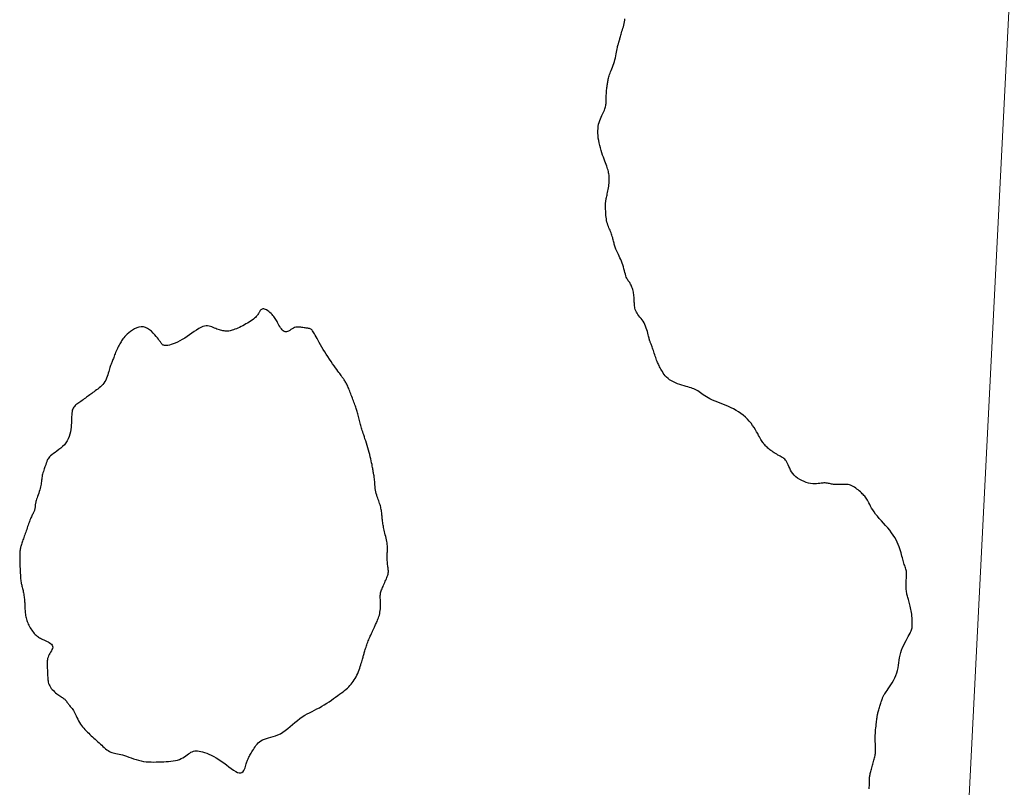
# Model space of a CAD drawing. Header units: millimetres. Extents: x 32690613 to 32693367, y 5343692 to 5344708.
# Tile 216 of 256: x 32692620 to 32692669, y 5343880 to 5343919. Entities that reach past the tile are written whole.
import ezdxf

# ---------------------------------------------------------------- set-up
doc = ezdxf.new("R2010")
doc.units = ezdxf.units.MM
doc.header["$LTSCALE"] = 20
doc.layers.get('0').update_dxf_attribs({"lineweight": 18})
doc.layers.get('Defpoints').update_dxf_attribs({"color": 11, "lineweight": 18})
doc.layers.add('02-DGM_HL_492.00', color=82, linetype='Continuous')
doc.layers.add('02-DGM_HL_492.50', color=92, linetype='Continuous')

# ---------------------------------------------------------------- blocks, each defined once
blk = doc.blocks.new('A$C78070446')
blk.add_line((4469989.147, 5343046.051), (4469922.857, 5342307.181))

msp = doc.modelspace()

# ---------------------------------------------------------------- linework, layer by layer
at = {"layer": '02-DGM_HL_492.00', "elevation": 492, "flags": 128}
msp.add_lwpolyline([(32692619.84, 5343892.482), (32692619.828, 5343892.434), (32692619.817, 5343892.388), (32692619.808, 5343892.341), (32692619.8, 5343892.293), (32692619.794, 5343892.243), (32692619.789, 5343892.191), (32692619.785, 5343892.135), (32692619.783, 5343892.075), (32692619.782, 5343892.01), (32692619.782, 5343891.94), (32692619.782, 5343891.866), (32692619.784, 5343891.79), (32692619.786, 5343891.71), (32692619.789, 5343891.629), (32692619.792, 5343891.547), (32692619.795, 5343891.464), (32692619.799, 5343891.38), (32692619.802, 5343891.298), (32692619.806, 5343891.217), (32692619.81, 5343891.137), (32692619.814, 5343891.061), (32692619.819, 5343890.988), (32692619.824, 5343890.918), (32692619.83, 5343890.853), (32692619.837, 5343890.793), (32692619.845, 5343890.738), (32692619.854, 5343890.686), (32692619.863, 5343890.636), (32692619.873, 5343890.587), (32692619.884, 5343890.539), (32692619.896, 5343890.49), (32692619.908, 5343890.439), (32692619.92, 5343890.386), (32692619.933, 5343890.331), (32692619.947, 5343890.274), (32692619.96, 5343890.216), (32692619.972, 5343890.155), (32692619.984, 5343890.094), (32692619.994, 5343890.033), (32692620.004, 5343889.971), (32692620.012, 5343889.908), (32692620.018, 5343889.846), (32692620.024, 5343889.784), (32692620.028, 5343889.721), (32692620.032, 5343889.659), (32692620.035, 5343889.596), (32692620.038, 5343889.534), (32692620.04, 5343889.472), (32692620.043, 5343889.409), (32692620.045, 5343889.347), (32692620.049, 5343889.284), (32692620.053, 5343889.222), (32692620.059, 5343889.16), (32692620.066, 5343889.097), (32692620.076, 5343889.035), (32692620.087, 5343888.973), (32692620.101, 5343888.911), (32692620.118, 5343888.849), (32692620.138, 5343888.787), (32692620.16, 5343888.726), (32692620.184, 5343888.664), (32692620.211, 5343888.603), (32692620.241, 5343888.541), (32692620.273, 5343888.48), (32692620.308, 5343888.419), (32692620.345, 5343888.359), (32692620.385, 5343888.3), (32692620.425, 5343888.243), (32692620.467, 5343888.188), (32692620.51, 5343888.137), (32692620.553, 5343888.09), (32692620.596, 5343888.048), (32692620.639, 5343888.01), (32692620.683, 5343887.977), (32692620.728, 5343887.947), (32692620.775, 5343887.919), (32692620.824, 5343887.893), (32692620.877, 5343887.867), (32692620.933, 5343887.841), (32692620.994, 5343887.813), (32692621.06, 5343887.783), (32692621.128, 5343887.751), (32692621.196, 5343887.715), (32692621.26, 5343887.678), (32692621.318, 5343887.637), (32692621.367, 5343887.593), (32692621.403, 5343887.546), (32692621.424, 5343887.496), (32692621.428, 5343887.443), (32692621.417, 5343887.387), (32692621.394, 5343887.329), (32692621.363, 5343887.268), (32692621.327, 5343887.206), (32692621.289, 5343887.143), (32692621.252, 5343887.08), (32692621.22, 5343887.016), (32692621.195, 5343886.952), (32692621.177, 5343886.889), (32692621.165, 5343886.826), (32692621.157, 5343886.763), (32692621.153, 5343886.7), (32692621.153, 5343886.638), (32692621.154, 5343886.575), (32692621.156, 5343886.513), (32692621.159, 5343886.45), (32692621.161, 5343886.388), (32692621.164, 5343886.326), (32692621.166, 5343886.263), (32692621.169, 5343886.201), (32692621.171, 5343886.138), (32692621.173, 5343886.076), (32692621.176, 5343886.013), (32692621.179, 5343885.951), (32692621.182, 5343885.888), (32692621.188, 5343885.826), (32692621.196, 5343885.764), (32692621.208, 5343885.702), (32692621.226, 5343885.64), (32692621.249, 5343885.578), (32692621.279, 5343885.517), (32692621.316, 5343885.456), (32692621.36, 5343885.396), (32692621.409, 5343885.337), (32692621.462, 5343885.281), (32692621.517, 5343885.227), (32692621.573, 5343885.177), (32692621.63, 5343885.13), (32692621.685, 5343885.088), (32692621.737, 5343885.051), (32692621.786, 5343885.018), (32692621.833, 5343884.988), (32692621.877, 5343884.96), (32692621.919, 5343884.933), (32692621.958, 5343884.907), (32692621.994, 5343884.88), (32692622.028, 5343884.851), (32692622.059, 5343884.82), (32692622.088, 5343884.786), (32692622.116, 5343884.751), (32692622.142, 5343884.715), (32692622.168, 5343884.678), (32692622.194, 5343884.641), (32692622.22, 5343884.604), (32692622.247, 5343884.568), (32692622.275, 5343884.533), (32692622.304, 5343884.498), (32692622.335, 5343884.463), (32692622.366, 5343884.425), (32692622.397, 5343884.384), (32692622.43, 5343884.339), (32692622.463, 5343884.288), (32692622.497, 5343884.23), (32692622.53, 5343884.165), (32692622.565, 5343884.094), (32692622.601, 5343884.018), (32692622.638, 5343883.939), (32692622.678, 5343883.857), (32692622.72, 5343883.776), (32692622.764, 5343883.695), (32692622.812, 5343883.617), (32692622.864, 5343883.543), (32692622.919, 5343883.472), (32692622.977, 5343883.404), (32692623.037, 5343883.339), (32692623.099, 5343883.276), (32692623.162, 5343883.214), (32692623.227, 5343883.154), (32692623.292, 5343883.094), (32692623.356, 5343883.034), (32692623.421, 5343882.974), (32692623.486, 5343882.914), (32692623.551, 5343882.854), (32692623.616, 5343882.794), (32692623.681, 5343882.734), (32692623.746, 5343882.674), (32692623.811, 5343882.614), (32692623.876, 5343882.554), (32692623.94, 5343882.495), (32692624.005, 5343882.438), (32692624.07, 5343882.384), (32692624.134, 5343882.334), (32692624.199, 5343882.289), (32692624.263, 5343882.249), (32692624.327, 5343882.217), (32692624.39, 5343882.192), (32692624.455, 5343882.172), (32692624.521, 5343882.157), (32692624.59, 5343882.144), (32692624.663, 5343882.13), (32692624.741, 5343882.116), (32692624.825, 5343882.097), (32692624.916, 5343882.073), (32692625.015, 5343882.042), (32692625.121, 5343882.005), (32692625.232, 5343881.965), (32692625.349, 5343881.923), (32692625.47, 5343881.881), (32692625.593, 5343881.841), (32692625.719, 5343881.806), (32692625.845, 5343881.776), (32692625.971, 5343881.753), (32692626.097, 5343881.737), (32692626.222, 5343881.727), (32692626.347, 5343881.722), (32692626.473, 5343881.721), (32692626.598, 5343881.723), (32692626.723, 5343881.727), (32692626.847, 5343881.731), (32692626.972, 5343881.736), (32692627.096, 5343881.742), (32692627.218, 5343881.75), (32692627.336, 5343881.761), (32692627.451, 5343881.775), (32692627.56, 5343881.794), (32692627.664, 5343881.819), (32692627.76, 5343881.85), (32692627.849, 5343881.889), (32692627.93, 5343881.933), (32692628.006, 5343881.98), (32692628.076, 5343882.03), (32692628.143, 5343882.079), (32692628.207, 5343882.126), (32692628.269, 5343882.169), (32692628.33, 5343882.206), (32692628.392, 5343882.236), (32692628.454, 5343882.258), (32692628.519, 5343882.272), (32692628.588, 5343882.279), (32692628.66, 5343882.278), (32692628.738, 5343882.269), (32692628.822, 5343882.253), (32692628.913, 5343882.229), (32692629.012, 5343882.198), (32692629.118, 5343882.159), (32692629.23, 5343882.112), (32692629.347, 5343882.058), (32692629.468, 5343881.997), (32692629.593, 5343881.927), (32692629.72, 5343881.85), (32692629.848, 5343881.765), (32692629.977, 5343881.673), (32692630.104, 5343881.578), (32692630.228, 5343881.483), (32692630.348, 5343881.394), (32692630.461, 5343881.314), (32692630.566, 5343881.248), (32692630.662, 5343881.2), (32692630.747, 5343881.175), (32692630.82, 5343881.175), (32692630.881, 5343881.198), (32692630.932, 5343881.239), (32692630.974, 5343881.293), (32692631.008, 5343881.357), (32692631.036, 5343881.427), (32692631.06, 5343881.497), (32692631.079, 5343881.563), (32692631.097, 5343881.623), (32692631.112, 5343881.676), (32692631.127, 5343881.723), (32692631.141, 5343881.767), (32692631.156, 5343881.808), (32692631.171, 5343881.847), (32692631.188, 5343881.886), (32692631.207, 5343881.927), (32692631.229, 5343881.969), (32692631.253, 5343882.015), (32692631.28, 5343882.063), (32692631.309, 5343882.113), (32692631.341, 5343882.167), (32692631.375, 5343882.223), (32692631.411, 5343882.282), (32692631.449, 5343882.345), (32692631.49, 5343882.41), (32692631.533, 5343882.477), (32692631.58, 5343882.545), (32692631.632, 5343882.611), (32692631.69, 5343882.674), (32692631.755, 5343882.732), (32692631.827, 5343882.785), (32692631.908, 5343882.83), (32692631.999, 5343882.867), (32692632.098, 5343882.898), (32692632.204, 5343882.926), (32692632.316, 5343882.954), (32692632.433, 5343882.986), (32692632.553, 5343883.024), (32692632.675, 5343883.071), (32692632.797, 5343883.131), (32692632.919, 5343883.206), (32692633.041, 5343883.293), (32692633.163, 5343883.389), (32692633.284, 5343883.491), (32692633.405, 5343883.596), (32692633.526, 5343883.699), (32692633.647, 5343883.799), (32692633.768, 5343883.892), (32692633.89, 5343883.975), (32692634.012, 5343884.05), (32692634.135, 5343884.119), (32692634.257, 5343884.182), (32692634.38, 5343884.243), (32692634.503, 5343884.304), (32692634.626, 5343884.366), (32692634.748, 5343884.431), (32692634.87, 5343884.501), (32692634.992, 5343884.574), (32692635.111, 5343884.651), (32692635.228, 5343884.729), (32692635.343, 5343884.808), (32692635.453, 5343884.885), (32692635.558, 5343884.961), (32692635.659, 5343885.034), (32692635.753, 5343885.102), (32692635.842, 5343885.167), (32692635.925, 5343885.229), (32692636.003, 5343885.29), (32692636.077, 5343885.35), (32692636.146, 5343885.411), (32692636.211, 5343885.472), (32692636.273, 5343885.536), (32692636.331, 5343885.602), (32692636.386, 5343885.671), (32692636.439, 5343885.743), (32692636.488, 5343885.818), (32692636.534, 5343885.896), (32692636.578, 5343885.976), (32692636.619, 5343886.058), (32692636.658, 5343886.143), (32692636.694, 5343886.23), (32692636.727, 5343886.317), (32692636.759, 5343886.405), (32692636.788, 5343886.491), (32692636.814, 5343886.574), (32692636.838, 5343886.653), (32692636.86, 5343886.727), (32692636.88, 5343886.794), (32692636.897, 5343886.853), (32692636.912, 5343886.906), (32692636.926, 5343886.955), (32692636.939, 5343886.999), (32692636.952, 5343887.042), (32692636.964, 5343887.084), (32692636.977, 5343887.128), (32692636.99, 5343887.173), (32692637.004, 5343887.223), (32692637.02, 5343887.275), (32692637.037, 5343887.331), (32692637.054, 5343887.389), (32692637.074, 5343887.45), (32692637.094, 5343887.512), (32692637.116, 5343887.574), (32692637.139, 5343887.638), (32692637.163, 5343887.701), (32692637.188, 5343887.764), (32692637.213, 5343887.825), (32692637.238, 5343887.885), (32692637.263, 5343887.942), (32692637.287, 5343887.995), (32692637.309, 5343888.045), (32692637.329, 5343888.09), (32692637.347, 5343888.13), (32692637.364, 5343888.166), (32692637.378, 5343888.198), (32692637.392, 5343888.228), (32692637.405, 5343888.257), (32692637.418, 5343888.285), (32692637.431, 5343888.314), (32692637.445, 5343888.345), (32692637.46, 5343888.378), (32692637.476, 5343888.414), (32692637.493, 5343888.452), (32692637.512, 5343888.493), (32692637.532, 5343888.537), (32692637.552, 5343888.583), (32692637.575, 5343888.632), (32692637.598, 5343888.684), (32692637.623, 5343888.739), (32692637.648, 5343888.796), (32692637.672, 5343888.856), (32692637.697, 5343888.919), (32692637.719, 5343888.986), (32692637.74, 5343889.055), (32692637.758, 5343889.128), (32692637.772, 5343889.205), (32692637.783, 5343889.286), (32692637.79, 5343889.368), (32692637.794, 5343889.452), (32692637.796, 5343889.535), (32692637.796, 5343889.615), (32692637.794, 5343889.693), (32692637.792, 5343889.765), (32692637.79, 5343889.831), (32692637.787, 5343889.89), (32692637.786, 5343889.943), (32692637.786, 5343889.99), (32692637.787, 5343890.035), (32692637.79, 5343890.077), (32692637.796, 5343890.119), (32692637.805, 5343890.162), (32692637.817, 5343890.208), (32692637.832, 5343890.257), (32692637.851, 5343890.31), (32692637.873, 5343890.366), (32692637.897, 5343890.425), (32692637.923, 5343890.485), (32692637.95, 5343890.547), (32692637.978, 5343890.61), (32692638.007, 5343890.674), (32692638.035, 5343890.738), (32692638.064, 5343890.801), (32692638.09, 5343890.863), (32692638.115, 5343890.925), (32692638.137, 5343890.985), (32692638.157, 5343891.043), (32692638.172, 5343891.1), (32692638.183, 5343891.153), (32692638.189, 5343891.205), (32692638.19, 5343891.254), (32692638.188, 5343891.303), (32692638.184, 5343891.351), (32692638.177, 5343891.402), (32692638.169, 5343891.454), (32692638.161, 5343891.509), (32692638.153, 5343891.569), (32692638.145, 5343891.634), (32692638.14, 5343891.702), (32692638.135, 5343891.773), (32692638.131, 5343891.845), (32692638.129, 5343891.916), (32692638.128, 5343891.985), (32692638.129, 5343892.05), (32692638.131, 5343892.11), (32692638.135, 5343892.165), (32692638.14, 5343892.215), (32692638.144, 5343892.262), (32692638.148, 5343892.307), (32692638.151, 5343892.354), (32692638.152, 5343892.402), (32692638.151, 5343892.455), (32692638.146, 5343892.514), (32692638.138, 5343892.58), (32692638.126, 5343892.652), (32692638.111, 5343892.729), (32692638.095, 5343892.809), (32692638.077, 5343892.891), (32692638.057, 5343892.974), (32692638.038, 5343893.055), (32692638.019, 5343893.135), (32692638.001, 5343893.21), (32692637.984, 5343893.282), (32692637.968, 5343893.352), (32692637.953, 5343893.419), (32692637.939, 5343893.484), (32692637.927, 5343893.547), (32692637.916, 5343893.61), (32692637.906, 5343893.672), (32692637.898, 5343893.735), (32692637.892, 5343893.797), (32692637.886, 5343893.859), (32692637.881, 5343893.92), (32692637.876, 5343893.981), (32692637.87, 5343894.041), (32692637.865, 5343894.101), (32692637.859, 5343894.159), (32692637.851, 5343894.216), (32692637.843, 5343894.273), (32692637.833, 5343894.329), (32692637.821, 5343894.385), (32692637.808, 5343894.442), (32692637.792, 5343894.5), (32692637.775, 5343894.559), (32692637.755, 5343894.619), (32692637.733, 5343894.682), (32692637.709, 5343894.747), (32692637.683, 5343894.815), (32692637.658, 5343894.886), (32692637.633, 5343894.959), (32692637.609, 5343895.035), (32692637.587, 5343895.115), (32692637.568, 5343895.198), (32692637.552, 5343895.285), (32692637.539, 5343895.374), (32692637.528, 5343895.463), (32692637.52, 5343895.551), (32692637.512, 5343895.636), (32692637.506, 5343895.717), (32692637.5, 5343895.791), (32692637.495, 5343895.858), (32692637.488, 5343895.916), (32692637.482, 5343895.965), (32692637.475, 5343896.007), (32692637.468, 5343896.043), (32692637.462, 5343896.074), (32692637.456, 5343896.101), (32692637.45, 5343896.125), (32692637.445, 5343896.147), (32692637.441, 5343896.168), (32692637.438, 5343896.189), (32692637.434, 5343896.213), (32692637.43, 5343896.241), (32692637.425, 5343896.273), (32692637.419, 5343896.312), (32692637.411, 5343896.36), (32692637.401, 5343896.417), (32692637.389, 5343896.484), (32692637.373, 5343896.561), (32692637.355, 5343896.648), (32692637.335, 5343896.742), (32692637.312, 5343896.842), (32692637.287, 5343896.948), (32692637.259, 5343897.059), (32692637.229, 5343897.172), (32692637.196, 5343897.288), (32692637.162, 5343897.405), (32692637.127, 5343897.52), (32692637.092, 5343897.634), (32692637.057, 5343897.744), (32692637.023, 5343897.849), (32692636.991, 5343897.948), (32692636.961, 5343898.039), (32692636.934, 5343898.121), (32692636.91, 5343898.195), (32692636.888, 5343898.263), (32692636.868, 5343898.327), (32692636.85, 5343898.387), (32692636.832, 5343898.447), (32692636.816, 5343898.506), (32692636.8, 5343898.566), (32692636.784, 5343898.63), (32692636.769, 5343898.695), (32692636.753, 5343898.762), (32692636.737, 5343898.83), (32692636.721, 5343898.898), (32692636.705, 5343898.964), (32692636.689, 5343899.029), (32692636.673, 5343899.091), (32692636.656, 5343899.149), (32692636.639, 5343899.206), (32692636.622, 5343899.26), (32692636.604, 5343899.314), (32692636.585, 5343899.368), (32692636.564, 5343899.423), (32692636.543, 5343899.479), (32692636.521, 5343899.539), (32692636.497, 5343899.603), (32692636.472, 5343899.669), (32692636.446, 5343899.738), (32692636.419, 5343899.809), (32692636.392, 5343899.881), (32692636.365, 5343899.953), (32692636.338, 5343900.024), (32692636.311, 5343900.094), (32692636.286, 5343900.162), (32692636.26, 5343900.229), (32692636.235, 5343900.293), (32692636.211, 5343900.354), (32692636.187, 5343900.414), (32692636.162, 5343900.47), (32692636.138, 5343900.524), (32692636.113, 5343900.574), (32692636.088, 5343900.622), (32692636.063, 5343900.666), (32692636.038, 5343900.708), (32692636.013, 5343900.748), (32692635.988, 5343900.784), (32692635.964, 5343900.819), (32692635.94, 5343900.852), (32692635.918, 5343900.883), (32692635.896, 5343900.913), (32692635.874, 5343900.944), (32692635.851, 5343900.976), (32692635.825, 5343901.011), (32692635.795, 5343901.052), (32692635.761, 5343901.1), (32692635.72, 5343901.157), (32692635.671, 5343901.224), (32692635.614, 5343901.303), (32692635.549, 5343901.392), (32692635.479, 5343901.491), (32692635.404, 5343901.597), (32692635.326, 5343901.71), (32692635.246, 5343901.827), (32692635.166, 5343901.947), (32692635.087, 5343902.069), (32692635.011, 5343902.191), (32692634.938, 5343902.311), (32692634.868, 5343902.429), (32692634.801, 5343902.544), (32692634.739, 5343902.653), (32692634.681, 5343902.756), (32692634.629, 5343902.852), (32692634.581, 5343902.938), (32692634.539, 5343903.015), (32692634.501, 5343903.082), (32692634.467, 5343903.14), (32692634.436, 5343903.19), (32692634.406, 5343903.232), (32692634.377, 5343903.267), (32692634.347, 5343903.295), (32692634.316, 5343903.317), (32692634.283, 5343903.334), (32692634.247, 5343903.347), (32692634.209, 5343903.357), (32692634.168, 5343903.364), (32692634.125, 5343903.369), (32692634.079, 5343903.374), (32692634.031, 5343903.38), (32692633.98, 5343903.387), (32692633.926, 5343903.397), (32692633.87, 5343903.407), (32692633.812, 5343903.417), (32692633.752, 5343903.424), (32692633.692, 5343903.427), (32692633.63, 5343903.425), (32692633.568, 5343903.415), (32692633.507, 5343903.397), (32692633.445, 5343903.369), (32692633.384, 5343903.334), (32692633.324, 5343903.296), (32692633.265, 5343903.259), (32692633.207, 5343903.225), (32692633.151, 5343903.199), (32692633.096, 5343903.184), (32692633.042, 5343903.184), (32692632.991, 5343903.201), (32692632.941, 5343903.234), (32692632.894, 5343903.278), (32692632.849, 5343903.333), (32692632.806, 5343903.394), (32692632.766, 5343903.459), (32692632.728, 5343903.524), (32692632.693, 5343903.587), (32692632.661, 5343903.646), (32692632.63, 5343903.701), (32692632.6, 5343903.752), (32692632.57, 5343903.802), (32692632.539, 5343903.849), (32692632.505, 5343903.897), (32692632.468, 5343903.945), (32692632.427, 5343903.994), (32692632.381, 5343904.045), (32692632.331, 5343904.097), (32692632.278, 5343904.148), (32692632.223, 5343904.196), (32692632.167, 5343904.24), (32692632.113, 5343904.277), (32692632.06, 5343904.306), (32692632.011, 5343904.325), (32692631.966, 5343904.333), (32692631.924, 5343904.332), (32692631.887, 5343904.321), (32692631.854, 5343904.303), (32692631.824, 5343904.28), (32692631.797, 5343904.252), (32692631.773, 5343904.222), (32692631.752, 5343904.19), (32692631.734, 5343904.158), (32692631.716, 5343904.126), (32692631.699, 5343904.093), (32692631.679, 5343904.059), (32692631.656, 5343904.024), (32692631.629, 5343903.987), (32692631.596, 5343903.948), (32692631.555, 5343903.907), (32692631.505, 5343903.863), (32692631.448, 5343903.818), (32692631.383, 5343903.77), (32692631.313, 5343903.722), (32692631.239, 5343903.674), (32692631.161, 5343903.626), (32692631.081, 5343903.578), (32692630.999, 5343903.532), (32692630.918, 5343903.489), (32692630.837, 5343903.447), (32692630.757, 5343903.408), (32692630.679, 5343903.373), (32692630.604, 5343903.34), (32692630.531, 5343903.311), (32692630.463, 5343903.285), (32692630.398, 5343903.264), (32692630.339, 5343903.247), (32692630.284, 5343903.234), (32692630.231, 5343903.226), (32692630.181, 5343903.22), (32692630.132, 5343903.219), (32692630.083, 5343903.22), (32692630.034, 5343903.224), (32692629.983, 5343903.231), (32692629.929, 5343903.241), (32692629.873, 5343903.253), (32692629.815, 5343903.267), (32692629.755, 5343903.284), (32692629.693, 5343903.303), (32692629.631, 5343903.325), (32692629.568, 5343903.348), (32692629.505, 5343903.374), (32692629.441, 5343903.401), (32692629.376, 5343903.428), (32692629.309, 5343903.452), (32692629.24, 5343903.471), (32692629.167, 5343903.482), (32692629.09, 5343903.484), (32692629.007, 5343903.472), (32692628.918, 5343903.445), (32692628.822, 5343903.402), (32692628.72, 5343903.345), (32692628.612, 5343903.276), (32692628.5, 5343903.199), (32692628.384, 5343903.117), (32692628.266, 5343903.033), (32692628.145, 5343902.95), (32692628.023, 5343902.871), (32692627.901, 5343902.799), (32692627.78, 5343902.735), (32692627.663, 5343902.678), (32692627.549, 5343902.628), (32692627.443, 5343902.587), (32692627.343, 5343902.553), (32692627.254, 5343902.527), (32692627.175, 5343902.51), (32692627.109, 5343902.501), (32692627.054, 5343902.499), (32692627.009, 5343902.503), (32692626.972, 5343902.513), (32692626.942, 5343902.526), (32692626.918, 5343902.543), (32692626.898, 5343902.562), (32692626.881, 5343902.582), (32692626.865, 5343902.602), (32692626.848, 5343902.625), (32692626.83, 5343902.65), (32692626.809, 5343902.68), (32692626.783, 5343902.716), (32692626.751, 5343902.761), (32692626.71, 5343902.814), (32692626.661, 5343902.879), (32692626.6, 5343902.955), (32692626.53, 5343903.04), (32692626.451, 5343903.127), (32692626.364, 5343903.212), (32692626.271, 5343903.29), (32692626.171, 5343903.356), (32692626.066, 5343903.407), (32692625.958, 5343903.435), (32692625.846, 5343903.44), (32692625.734, 5343903.422), (32692625.623, 5343903.385), (32692625.514, 5343903.335), (32692625.411, 5343903.274), (32692625.313, 5343903.207), (32692625.225, 5343903.138), (32692625.146, 5343903.07), (32692625.08, 5343903.007), (32692625.024, 5343902.949), (32692624.976, 5343902.895), (32692624.936, 5343902.843), (32692624.902, 5343902.793), (32692624.871, 5343902.743), (32692624.842, 5343902.692), (32692624.813, 5343902.64), (32692624.783, 5343902.586), (32692624.752, 5343902.529), (32692624.721, 5343902.47), (32692624.689, 5343902.409), (32692624.658, 5343902.348), (32692624.627, 5343902.285), (32692624.598, 5343902.222), (32692624.57, 5343902.158), (32692624.545, 5343902.095), (32692624.521, 5343902.032), (32692624.499, 5343901.97), (32692624.478, 5343901.911), (32692624.458, 5343901.853), (32692624.44, 5343901.799), (32692624.422, 5343901.748), (32692624.405, 5343901.701), (32692624.388, 5343901.659), (32692624.371, 5343901.619), (32692624.355, 5343901.581), (32692624.338, 5343901.542), (32692624.321, 5343901.501), (32692624.304, 5343901.456), (32692624.287, 5343901.405), (32692624.269, 5343901.346), (32692624.25, 5343901.278), (32692624.23, 5343901.203), (32692624.207, 5343901.122), (32692624.182, 5343901.038), (32692624.153, 5343900.952), (32692624.12, 5343900.866), (32692624.082, 5343900.782), (32692624.038, 5343900.703), (32692623.988, 5343900.629), (32692623.932, 5343900.56), (32692623.873, 5343900.497), (32692623.811, 5343900.438), (32692623.746, 5343900.384), (32692623.682, 5343900.332), (32692623.618, 5343900.285), (32692623.556, 5343900.239), (32692623.496, 5343900.196), (32692623.439, 5343900.155), (32692623.384, 5343900.115), (32692623.331, 5343900.076), (32692623.278, 5343900.038), (32692623.225, 5343900), (32692623.172, 5343899.961), (32692623.118, 5343899.922), (32692623.062, 5343899.882), (32692623.006, 5343899.841), (32692622.949, 5343899.8), (32692622.893, 5343899.759), (32692622.837, 5343899.718), (32692622.782, 5343899.679), (32692622.73, 5343899.641), (32692622.68, 5343899.605), (32692622.633, 5343899.57), (32692622.589, 5343899.537), (32692622.549, 5343899.502), (32692622.512, 5343899.466), (32692622.48, 5343899.426), (32692622.452, 5343899.381), (32692622.428, 5343899.33), (32692622.409, 5343899.272), (32692622.395, 5343899.204), (32692622.385, 5343899.128), (32692622.379, 5343899.044), (32692622.374, 5343898.953), (32692622.37, 5343898.856), (32692622.366, 5343898.754), (32692622.361, 5343898.647), (32692622.355, 5343898.535), (32692622.345, 5343898.421), (32692622.331, 5343898.305), (32692622.311, 5343898.188), (32692622.285, 5343898.072), (32692622.251, 5343897.958), (32692622.208, 5343897.847), (32692622.154, 5343897.741), (32692622.089, 5343897.641), (32692622.012, 5343897.548), (32692621.926, 5343897.462), (32692621.833, 5343897.382), (32692621.737, 5343897.307), (32692621.641, 5343897.238), (32692621.549, 5343897.173), (32692621.463, 5343897.112), (32692621.388, 5343897.054), (32692621.325, 5343896.999), (32692621.274, 5343896.947), (32692621.233, 5343896.898), (32692621.201, 5343896.851), (32692621.176, 5343896.808), (32692621.157, 5343896.768), (32692621.142, 5343896.732), (32692621.13, 5343896.698), (32692621.119, 5343896.668), (32692621.109, 5343896.64), (32692621.1, 5343896.613), (32692621.09, 5343896.585), (32692621.079, 5343896.556), (32692621.068, 5343896.523), (32692621.055, 5343896.487), (32692621.04, 5343896.444), (32692621.023, 5343896.396), (32692621.004, 5343896.342), (32692620.984, 5343896.283), (32692620.964, 5343896.221), (32692620.945, 5343896.157), (32692620.926, 5343896.092), (32692620.91, 5343896.026), (32692620.897, 5343895.962), (32692620.887, 5343895.9), (32692620.879, 5343895.84), (32692620.872, 5343895.78), (32692620.866, 5343895.719), (32692620.86, 5343895.657), (32692620.851, 5343895.593), (32692620.84, 5343895.525), (32692620.825, 5343895.453), (32692620.806, 5343895.376), (32692620.782, 5343895.296), (32692620.757, 5343895.214), (32692620.729, 5343895.132), (32692620.702, 5343895.05), (32692620.674, 5343894.972), (32692620.649, 5343894.899), (32692620.626, 5343894.832), (32692620.608, 5343894.772), (32692620.592, 5343894.72), (32692620.58, 5343894.674), (32692620.571, 5343894.633), (32692620.564, 5343894.596), (32692620.558, 5343894.563), (32692620.555, 5343894.533), (32692620.552, 5343894.504), (32692620.551, 5343894.476), (32692620.549, 5343894.448), (32692620.547, 5343894.421), (32692620.545, 5343894.394), (32692620.542, 5343894.366), (32692620.537, 5343894.338), (32692620.529, 5343894.308), (32692620.519, 5343894.277), (32692620.507, 5343894.245), (32692620.491, 5343894.21), (32692620.474, 5343894.174), (32692620.454, 5343894.135), (32692620.433, 5343894.094), (32692620.411, 5343894.05), (32692620.388, 5343894.004), (32692620.365, 5343893.954), (32692620.342, 5343893.902), (32692620.319, 5343893.847), (32692620.296, 5343893.789), (32692620.273, 5343893.728), (32692620.25, 5343893.666), (32692620.227, 5343893.601), (32692620.203, 5343893.535), (32692620.179, 5343893.468), (32692620.155, 5343893.4), (32692620.13, 5343893.331), (32692620.106, 5343893.261), (32692620.081, 5343893.192), (32692620.057, 5343893.123), (32692620.033, 5343893.055), (32692620.009, 5343892.989), (32692619.986, 5343892.924), (32692619.964, 5343892.862), (32692619.943, 5343892.802), (32692619.923, 5343892.744), (32692619.903, 5343892.688), (32692619.886, 5343892.634), (32692619.869, 5343892.581), (32692619.854, 5343892.531)], close=True, dxfattribs=at)
at = {"layer": '02-DGM_HL_492.50', "elevation": 492.5, "flags": 128}
msp.add_lwpolyline([(32692662.202, 5343880.377), (32692662.205, 5343880.46), (32692662.206, 5343880.54), (32692662.206, 5343880.617), (32692662.206, 5343880.688), (32692662.206, 5343880.754), (32692662.207, 5343880.813), (32692662.209, 5343880.867), (32692662.213, 5343880.917), (32692662.217, 5343880.964), (32692662.223, 5343881.01), (32692662.231, 5343881.055), (32692662.24, 5343881.101), (32692662.25, 5343881.149), (32692662.263, 5343881.2), (32692662.276, 5343881.254), (32692662.292, 5343881.311), (32692662.308, 5343881.37), (32692662.325, 5343881.431), (32692662.342, 5343881.493), (32692662.361, 5343881.555), (32692662.379, 5343881.619), (32692662.397, 5343881.682), (32692662.415, 5343881.745), (32692662.433, 5343881.807), (32692662.449, 5343881.868), (32692662.464, 5343881.928), (32692662.478, 5343881.986), (32692662.49, 5343882.042), (32692662.499, 5343882.096), (32692662.506, 5343882.147), (32692662.511, 5343882.197), (32692662.514, 5343882.245), (32692662.516, 5343882.295), (32692662.516, 5343882.345), (32692662.515, 5343882.397), (32692662.513, 5343882.453), (32692662.511, 5343882.513), (32692662.508, 5343882.578), (32692662.506, 5343882.648), (32692662.504, 5343882.722), (32692662.502, 5343882.801), (32692662.502, 5343882.883), (32692662.502, 5343882.968), (32692662.504, 5343883.056), (32692662.508, 5343883.147), (32692662.514, 5343883.24), (32692662.521, 5343883.333), (32692662.53, 5343883.426), (32692662.539, 5343883.517), (32692662.549, 5343883.603), (32692662.558, 5343883.685), (32692662.568, 5343883.761), (32692662.576, 5343883.828), (32692662.584, 5343883.886), (32692662.59, 5343883.937), (32692662.596, 5343883.982), (32692662.603, 5343884.023), (32692662.609, 5343884.061), (32692662.616, 5343884.099), (32692662.625, 5343884.138), (32692662.635, 5343884.18), (32692662.646, 5343884.227), (32692662.66, 5343884.277), (32692662.674, 5343884.331), (32692662.69, 5343884.386), (32692662.707, 5343884.443), (32692662.724, 5343884.5), (32692662.741, 5343884.557), (32692662.758, 5343884.612), (32692662.775, 5343884.665), (32692662.792, 5343884.716), (32692662.809, 5343884.764), (32692662.825, 5343884.81), (32692662.841, 5343884.852), (32692662.856, 5343884.892), (32692662.871, 5343884.929), (32692662.886, 5343884.962), (32692662.9, 5343884.993), (32692662.915, 5343885.022), (32692662.933, 5343885.052), (32692662.953, 5343885.086), (32692662.978, 5343885.124), (32692663.009, 5343885.17), (32692663.047, 5343885.225), (32692663.093, 5343885.292), (32692663.148, 5343885.372), (32692663.21, 5343885.464), (32692663.276, 5343885.566), (32692663.344, 5343885.677), (32692663.411, 5343885.795), (32692663.473, 5343885.917), (32692663.53, 5343886.042), (32692663.577, 5343886.169), (32692663.614, 5343886.295), (32692663.641, 5343886.421), (32692663.663, 5343886.547), (32692663.681, 5343886.673), (32692663.698, 5343886.799), (32692663.718, 5343886.925), (32692663.742, 5343887.051), (32692663.774, 5343887.177), (32692663.816, 5343887.304), (32692663.865, 5343887.429), (32692663.92, 5343887.552), (32692663.979, 5343887.67), (32692664.038, 5343887.783), (32692664.096, 5343887.888), (32692664.15, 5343887.984), (32692664.198, 5343888.069), (32692664.238, 5343888.144), (32692664.269, 5343888.208), (32692664.294, 5343888.266), (32692664.313, 5343888.319), (32692664.327, 5343888.37), (32692664.337, 5343888.421), (32692664.343, 5343888.475), (32692664.347, 5343888.534), (32692664.348, 5343888.6), (32692664.349, 5343888.673), (32692664.347, 5343888.751), (32692664.344, 5343888.833), (32692664.339, 5343888.918), (32692664.331, 5343889.004), (32692664.322, 5343889.09), (32692664.31, 5343889.175), (32692664.297, 5343889.257), (32692664.281, 5343889.338), (32692664.264, 5343889.415), (32692664.246, 5343889.49), (32692664.227, 5343889.562), (32692664.208, 5343889.632), (32692664.189, 5343889.698), (32692664.171, 5343889.761), (32692664.153, 5343889.822), (32692664.137, 5343889.88), (32692664.121, 5343889.936), (32692664.107, 5343889.99), (32692664.093, 5343890.044), (32692664.081, 5343890.098), (32692664.071, 5343890.152), (32692664.062, 5343890.207), (32692664.054, 5343890.264), (32692664.048, 5343890.322), (32692664.043, 5343890.382), (32692664.04, 5343890.442), (32692664.038, 5343890.503), (32692664.038, 5343890.565), (32692664.04, 5343890.628), (32692664.043, 5343890.69), (32692664.047, 5343890.753), (32692664.052, 5343890.816), (32692664.058, 5343890.878), (32692664.063, 5343890.94), (32692664.066, 5343891.001), (32692664.068, 5343891.062), (32692664.066, 5343891.121), (32692664.062, 5343891.18), (32692664.053, 5343891.237), (32692664.041, 5343891.293), (32692664.026, 5343891.349), (32692664.008, 5343891.405), (32692663.989, 5343891.462), (32692663.97, 5343891.519), (32692663.95, 5343891.578), (32692663.93, 5343891.639), (32692663.912, 5343891.702), (32692663.893, 5343891.768), (32692663.875, 5343891.837), (32692663.856, 5343891.91), (32692663.835, 5343891.988), (32692663.813, 5343892.07), (32692663.787, 5343892.158), (32692663.758, 5343892.252), (32692663.726, 5343892.352), (32692663.688, 5343892.458), (32692663.645, 5343892.569), (32692663.596, 5343892.683), (32692663.539, 5343892.801), (32692663.474, 5343892.921), (32692663.401, 5343893.042), (32692663.318, 5343893.164), (32692663.225, 5343893.285), (32692663.124, 5343893.406), (32692663.019, 5343893.525), (32692662.912, 5343893.643), (32692662.805, 5343893.759), (32692662.702, 5343893.873), (32692662.605, 5343893.984), (32692662.517, 5343894.092), (32692662.44, 5343894.196), (32692662.374, 5343894.297), (32692662.317, 5343894.393), (32692662.267, 5343894.483), (32692662.224, 5343894.569), (32692662.185, 5343894.648), (32692662.149, 5343894.72), (32692662.115, 5343894.785), (32692662.081, 5343894.843), (32692662.047, 5343894.894), (32692662.013, 5343894.94), (32692661.977, 5343894.983), (32692661.939, 5343895.024), (32692661.899, 5343895.064), (32692661.855, 5343895.105), (32692661.809, 5343895.148), (32692661.758, 5343895.195), (32692661.704, 5343895.244), (32692661.647, 5343895.294), (32692661.587, 5343895.343), (32692661.526, 5343895.39), (32692661.463, 5343895.434), (32692661.4, 5343895.473), (32692661.336, 5343895.505), (32692661.272, 5343895.53), (32692661.209, 5343895.548), (32692661.146, 5343895.561), (32692661.083, 5343895.568), (32692661.021, 5343895.572), (32692660.958, 5343895.572), (32692660.896, 5343895.571), (32692660.833, 5343895.569), (32692660.771, 5343895.566), (32692660.709, 5343895.564), (32692660.647, 5343895.563), (32692660.587, 5343895.563), (32692660.527, 5343895.564), (32692660.47, 5343895.566), (32692660.414, 5343895.571), (32692660.36, 5343895.578), (32692660.309, 5343895.588), (32692660.259, 5343895.599), (32692660.21, 5343895.611), (32692660.16, 5343895.622), (32692660.11, 5343895.633), (32692660.057, 5343895.641), (32692660.001, 5343895.645), (32692659.941, 5343895.645), (32692659.876, 5343895.64), (32692659.806, 5343895.632), (32692659.73, 5343895.622), (32692659.65, 5343895.613), (32692659.564, 5343895.606), (32692659.473, 5343895.603), (32692659.377, 5343895.607), (32692659.274, 5343895.619), (32692659.167, 5343895.641), (32692659.056, 5343895.672), (32692658.945, 5343895.713), (32692658.834, 5343895.762), (32692658.728, 5343895.819), (32692658.627, 5343895.883), (32692658.534, 5343895.954), (32692658.452, 5343896.032), (32692658.382, 5343896.115), (32692658.323, 5343896.201), (32692658.273, 5343896.29), (32692658.23, 5343896.378), (32692658.193, 5343896.463), (32692658.158, 5343896.544), (32692658.126, 5343896.619), (32692658.093, 5343896.685), (32692658.058, 5343896.741), (32692658.021, 5343896.789), (32692657.982, 5343896.829), (32692657.94, 5343896.863), (32692657.896, 5343896.894), (32692657.849, 5343896.922), (32692657.8, 5343896.949), (32692657.748, 5343896.977), (32692657.693, 5343897.008), (32692657.637, 5343897.04), (32692657.579, 5343897.075), (32692657.52, 5343897.111), (32692657.462, 5343897.148), (32692657.404, 5343897.187), (32692657.347, 5343897.226), (32692657.292, 5343897.265), (32692657.24, 5343897.305), (32692657.19, 5343897.345), (32692657.143, 5343897.384), (32692657.098, 5343897.424), (32692657.056, 5343897.464), (32692657.017, 5343897.505), (32692656.98, 5343897.545), (32692656.946, 5343897.585), (32692656.914, 5343897.626), (32692656.884, 5343897.668), (32692656.854, 5343897.713), (32692656.824, 5343897.761), (32692656.793, 5343897.815), (32692656.759, 5343897.875), (32692656.721, 5343897.943), (32692656.679, 5343898.02), (32692656.631, 5343898.106), (32692656.577, 5343898.201), (32692656.518, 5343898.302), (32692656.452, 5343898.407), (32692656.379, 5343898.514), (32692656.299, 5343898.622), (32692656.213, 5343898.729), (32692656.119, 5343898.832), (32692656.017, 5343898.929), (32692655.909, 5343899.022), (32692655.796, 5343899.108), (32692655.677, 5343899.19), (32692655.555, 5343899.266), (32692655.431, 5343899.336), (32692655.304, 5343899.402), (32692655.177, 5343899.462), (32692655.05, 5343899.517), (32692654.924, 5343899.568), (32692654.8, 5343899.616), (32692654.679, 5343899.662), (32692654.562, 5343899.706), (32692654.45, 5343899.75), (32692654.344, 5343899.796), (32692654.245, 5343899.843), (32692654.153, 5343899.892), (32692654.067, 5343899.944), (32692653.988, 5343899.996), (32692653.913, 5343900.049), (32692653.843, 5343900.1), (32692653.775, 5343900.149), (32692653.71, 5343900.195), (32692653.645, 5343900.236), (32692653.581, 5343900.273), (32692653.516, 5343900.305), (32692653.45, 5343900.335), (32692653.38, 5343900.361), (32692653.306, 5343900.387), (32692653.228, 5343900.411), (32692653.144, 5343900.437), (32692653.053, 5343900.463), (32692652.954, 5343900.492), (32692652.85, 5343900.524), (32692652.743, 5343900.558), (32692652.634, 5343900.596), (32692652.527, 5343900.638), (32692652.423, 5343900.685), (32692652.324, 5343900.736), (32692652.234, 5343900.793), (32692652.153, 5343900.854), (32692652.081, 5343900.92), (32692652.018, 5343900.989), (32692651.963, 5343901.06), (32692651.913, 5343901.131), (32692651.87, 5343901.201), (32692651.831, 5343901.268), (32692651.796, 5343901.331), (32692651.763, 5343901.39), (32692651.733, 5343901.445), (32692651.706, 5343901.498), (32692651.679, 5343901.549), (32692651.655, 5343901.601), (32692651.631, 5343901.653), (32692651.607, 5343901.709), (32692651.584, 5343901.768), (32692651.561, 5343901.832), (32692651.537, 5343901.9), (32692651.514, 5343901.971), (32692651.491, 5343902.042), (32692651.468, 5343902.114), (32692651.445, 5343902.185), (32692651.423, 5343902.253), (32692651.401, 5343902.317), (32692651.381, 5343902.376), (32692651.361, 5343902.43), (32692651.342, 5343902.48), (32692651.324, 5343902.526), (32692651.307, 5343902.568), (32692651.292, 5343902.606), (32692651.278, 5343902.641), (32692651.265, 5343902.673), (32692651.254, 5343902.703), (32692651.245, 5343902.732), (32692651.235, 5343902.761), (32692651.226, 5343902.793), (32692651.217, 5343902.829), (32692651.207, 5343902.87), (32692651.195, 5343902.918), (32692651.181, 5343902.975), (32692651.165, 5343903.042), (32692651.146, 5343903.117), (32692651.124, 5343903.199), (32692651.098, 5343903.285), (32692651.069, 5343903.373), (32692651.035, 5343903.462), (32692650.998, 5343903.55), (32692650.955, 5343903.634), (32692650.908, 5343903.713), (32692650.858, 5343903.787), (32692650.805, 5343903.858), (32692650.753, 5343903.925), (32692650.702, 5343903.989), (32692650.653, 5343904.052), (32692650.61, 5343904.114), (32692650.573, 5343904.175), (32692650.543, 5343904.236), (32692650.52, 5343904.298), (32692650.502, 5343904.36), (32692650.49, 5343904.422), (32692650.482, 5343904.484), (32692650.476, 5343904.546), (32692650.472, 5343904.609), (32692650.47, 5343904.671), (32692650.467, 5343904.734), (32692650.465, 5343904.796), (32692650.461, 5343904.858), (32692650.457, 5343904.921), (32692650.451, 5343904.983), (32692650.443, 5343905.045), (32692650.434, 5343905.108), (32692650.423, 5343905.17), (32692650.408, 5343905.232), (32692650.392, 5343905.293), (32692650.374, 5343905.352), (32692650.354, 5343905.41), (32692650.332, 5343905.464), (32692650.31, 5343905.515), (32692650.286, 5343905.562), (32692650.263, 5343905.604), (32692650.239, 5343905.641), (32692650.215, 5343905.674), (32692650.191, 5343905.706), (32692650.167, 5343905.739), (32692650.143, 5343905.774), (32692650.119, 5343905.815), (32692650.095, 5343905.862), (32692650.072, 5343905.918), (32692650.048, 5343905.985), (32692650.025, 5343906.062), (32692650.001, 5343906.146), (32692649.977, 5343906.235), (32692649.951, 5343906.329), (32692649.923, 5343906.425), (32692649.894, 5343906.522), (32692649.862, 5343906.617), (32692649.827, 5343906.71), (32692649.79, 5343906.799), (32692649.752, 5343906.884), (32692649.715, 5343906.966), (32692649.677, 5343907.043), (32692649.642, 5343907.117), (32692649.609, 5343907.186), (32692649.58, 5343907.249), (32692649.554, 5343907.309), (32692649.533, 5343907.364), (32692649.514, 5343907.416), (32692649.498, 5343907.465), (32692649.484, 5343907.514), (32692649.471, 5343907.562), (32692649.459, 5343907.611), (32692649.447, 5343907.661), (32692649.434, 5343907.714), (32692649.42, 5343907.769), (32692649.406, 5343907.826), (32692649.39, 5343907.885), (32692649.372, 5343907.945), (32692649.353, 5343908.006), (32692649.332, 5343908.067), (32692649.309, 5343908.128), (32692649.284, 5343908.19), (32692649.257, 5343908.252), (32692649.229, 5343908.315), (32692649.201, 5343908.38), (32692649.174, 5343908.446), (32692649.148, 5343908.515), (32692649.125, 5343908.587), (32692649.105, 5343908.663), (32692649.088, 5343908.742), (32692649.074, 5343908.824), (32692649.064, 5343908.907), (32692649.055, 5343908.989), (32692649.049, 5343909.07), (32692649.045, 5343909.147), (32692649.041, 5343909.219), (32692649.039, 5343909.285), (32692649.036, 5343909.344), (32692649.034, 5343909.396), (32692649.033, 5343909.443), (32692649.033, 5343909.485), (32692649.033, 5343909.524), (32692649.034, 5343909.561), (32692649.036, 5343909.597), (32692649.039, 5343909.633), (32692649.043, 5343909.67), (32692649.049, 5343909.71), (32692649.056, 5343909.751), (32692649.064, 5343909.796), (32692649.073, 5343909.843), (32692649.083, 5343909.895), (32692649.095, 5343909.95), (32692649.108, 5343910.011), (32692649.121, 5343910.076), (32692649.135, 5343910.146), (32692649.15, 5343910.219), (32692649.164, 5343910.295), (32692649.178, 5343910.371), (32692649.19, 5343910.448), (32692649.201, 5343910.524), (32692649.21, 5343910.599), (32692649.216, 5343910.671), (32692649.22, 5343910.74), (32692649.221, 5343910.808), (32692649.22, 5343910.874), (32692649.216, 5343910.938), (32692649.21, 5343911.001), (32692649.201, 5343911.064), (32692649.189, 5343911.126), (32692649.175, 5343911.188), (32692649.158, 5343911.251), (32692649.139, 5343911.316), (32692649.116, 5343911.384), (32692649.092, 5343911.455), (32692649.064, 5343911.532), (32692649.033, 5343911.614), (32692649, 5343911.702), (32692648.964, 5343911.799), (32692648.926, 5343911.902), (32692648.887, 5343912.01), (32692648.848, 5343912.124), (32692648.81, 5343912.242), (32692648.775, 5343912.362), (32692648.742, 5343912.485), (32692648.714, 5343912.609), (32692648.691, 5343912.733), (32692648.673, 5343912.856), (32692648.661, 5343912.978), (32692648.655, 5343913.098), (32692648.654, 5343913.216), (32692648.659, 5343913.329), (32692648.671, 5343913.438), (32692648.689, 5343913.542), (32692648.713, 5343913.64), (32692648.742, 5343913.732), (32692648.775, 5343913.819), (32692648.81, 5343913.901), (32692648.847, 5343913.978), (32692648.882, 5343914.051), (32692648.916, 5343914.12), (32692648.947, 5343914.186), (32692648.974, 5343914.248), (32692648.996, 5343914.307), (32692649.015, 5343914.364), (32692649.03, 5343914.42), (32692649.042, 5343914.475), (32692649.051, 5343914.53), (32692649.058, 5343914.585), (32692649.063, 5343914.641), (32692649.066, 5343914.698), (32692649.068, 5343914.756), (32692649.07, 5343914.816), (32692649.07, 5343914.876), (32692649.071, 5343914.938), (32692649.072, 5343915), (32692649.074, 5343915.062), (32692649.077, 5343915.125), (32692649.082, 5343915.187), (32692649.088, 5343915.25), (32692649.095, 5343915.312), (32692649.102, 5343915.372), (32692649.111, 5343915.432), (32692649.119, 5343915.49), (32692649.128, 5343915.546), (32692649.137, 5343915.6), (32692649.145, 5343915.651), (32692649.153, 5343915.701), (32692649.162, 5343915.75), (32692649.173, 5343915.799), (32692649.185, 5343915.85), (32692649.199, 5343915.903), (32692649.216, 5343915.96), (32692649.237, 5343916.021), (32692649.261, 5343916.087), (32692649.289, 5343916.158), (32692649.319, 5343916.233), (32692649.35, 5343916.313), (32692649.382, 5343916.397), (32692649.413, 5343916.485), (32692649.444, 5343916.576), (32692649.473, 5343916.669), (32692649.499, 5343916.765), (32692649.523, 5343916.862), (32692649.544, 5343916.958), (32692649.564, 5343917.051), (32692649.582, 5343917.141), (32692649.598, 5343917.225), (32692649.613, 5343917.302), (32692649.626, 5343917.37), (32692649.639, 5343917.428), (32692649.651, 5343917.478), (32692649.662, 5343917.52), (32692649.673, 5343917.556), (32692649.683, 5343917.589), (32692649.693, 5343917.619), (32692649.702, 5343917.649), (32692649.711, 5343917.679), (32692649.721, 5343917.712), (32692649.73, 5343917.748), (32692649.74, 5343917.787), (32692649.751, 5343917.83), (32692649.763, 5343917.877), (32692649.777, 5343917.928), (32692649.793, 5343917.984), (32692649.811, 5343918.045), (32692649.832, 5343918.11), (32692649.854, 5343918.181), (32692649.878, 5343918.255), (32692649.901, 5343918.332), (32692649.924, 5343918.411), (32692649.945, 5343918.491), (32692649.964, 5343918.571), (32692649.979, 5343918.652), (32692649.991, 5343918.731), (32692649.999, 5343918.808)], dxfattribs=at)

# ---------------------------------------------------------------- block references
at = {"layer": 'Defpoints', "rotation": 2.237485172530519}
msp.add_blockref('A$C78070446', (28434719.524, -168960.664), dxfattribs=at)

doc.saveas('drawing.dxf')
